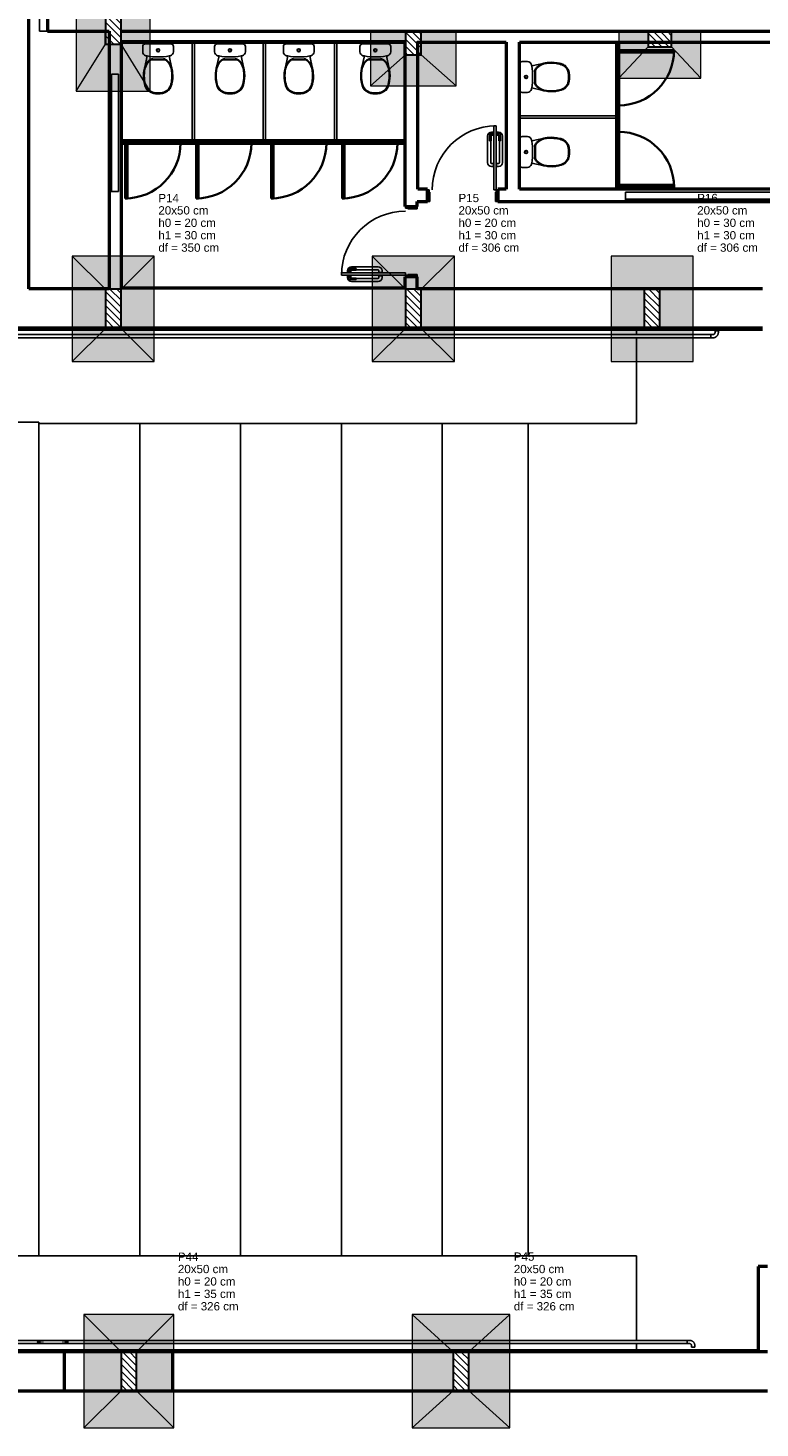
# Model space of a CAD drawing. Header units: millimetres. Extents: x 0 to 119, y 0 to 84.
# Tile 9 of 13: x 57 to 75, y 29 to 65. Entities that reach past the tile are written whole.
import ezdxf

# ---------------------------------------------------------------- set-up
doc = ezdxf.new("R2010")
doc.units = ezdxf.units.MM
doc.header["$MEASUREMENT"] = 0
doc.linetypes.add('NULL', pattern=[0])
doc.layers.add('BASE', color=9, linetype='Continuous')
for name, color, linetype, lineweight in [('LC-Hachuras das sapatas', 43, 'Continuous', 5), ('LC-Hachuras dos pilares', 9, 'Continuous', 5), ('LC-Seção das fundações', 7, 'Continuous', 5), ('LC-Seção dos pilares', 4, 'Continuous', 30), ('LC-Textos', 3, 'Continuous', 20)]:
    doc.layers.add(name, color=color, linetype=linetype, lineweight=lineweight)
doc.styles.add('Arial', font='txt')

msp = doc.modelspace()

# ---------------------------------------------------------------- hatches: boundary and pattern name
at = {"layer": 'LC-Hachuras das sapatas', "linetype": 'Continuous'}
h = msp.add_hatch(color=43, dxfattribs=at)
h.paths.add_polyline_path([(57.966, 65.461), (57.966, 63.261), (59.866, 63.261), (59.866, 65.461), (57.966, 65.461)])
h.paths.add_polyline_path([(58.716, 64.461), (59.116, 64.461), (59.116, 65.461), (58.716, 65.461), (58.716, 64.461)], flags=0)
h = msp.add_hatch(color=43, dxfattribs=at)
h.paths.add_polyline_path([(65.498, 64.795), (65.498, 63.395), (67.698, 63.395), (67.698, 64.795), (65.498, 64.795)])
h.paths.add_polyline_path([(66.398, 64.195), (66.798, 64.195), (66.798, 64.795), (66.398, 64.795), (66.398, 64.195)], flags=0)
h = msp.add_hatch(color=43, dxfattribs=at)
h.paths.add_polyline_path([(71.857, 64.795), (71.857, 63.595), (73.957, 63.595), (73.957, 64.795), (71.857, 64.795)])
h.paths.add_polyline_path([(72.607, 64.795), (72.607, 64.395), (73.207, 64.395), (73.207, 64.795), (72.607, 64.795)], flags=0)
h = msp.add_hatch(color=43, dxfattribs=at)
h.paths.add_polyline_path([(57.866, 56.343), (59.966, 56.343), (59.966, 59.043), (57.866, 59.043), (57.866, 56.343)])
h.paths.add_polyline_path([(58.716, 57.193), (59.116, 57.193), (59.116, 58.193), (58.716, 58.193), (58.716, 57.193)], flags=0)
h = msp.add_hatch(color=43, dxfattribs=at)
h.paths.add_polyline_path([(65.548, 56.343), (67.648, 56.343), (67.648, 59.043), (65.548, 59.043), (65.548, 56.343)])
h.paths.add_polyline_path([(66.398, 57.193), (66.798, 57.193), (66.798, 58.193), (66.398, 58.193), (66.398, 57.193)], flags=0)
h = msp.add_hatch(color=43, dxfattribs=at)
h.paths.add_polyline_path([(71.657, 56.343), (73.757, 56.343), (73.757, 59.043), (71.657, 59.043), (71.657, 56.343)])
h.paths.add_polyline_path([(72.507, 57.193), (72.907, 57.193), (72.907, 58.193), (72.507, 58.193), (72.507, 57.193)], flags=0)
h = msp.add_hatch(color=43, dxfattribs=at)
h.paths.add_polyline_path([(58.166, 29.052), (60.466, 29.052), (60.466, 31.952), (58.166, 31.952), (58.166, 29.052)])
h.paths.add_polyline_path([(59.116, 30.002), (59.516, 30.002), (59.516, 31.002), (59.116, 31.002), (59.116, 30.002)], flags=0)
h = msp.add_hatch(color=43, dxfattribs=at)
h.paths.add_polyline_path([(66.564, 29.052), (69.064, 29.052), (69.064, 31.952), (66.564, 31.952), (66.564, 29.052)])
h.paths.add_polyline_path([(67.614, 30.002), (68.014, 30.002), (68.014, 31.002), (67.614, 31.002), (67.614, 30.002)], flags=0)
at = {"layer": 'LC-Hachuras dos pilares', "linetype": 'Continuous'}
h = msp.add_hatch(dxfattribs=at)
h.set_pattern_fill('ANSI31', color=9, angle=90, style=0)
h.paths.add_polyline_path([(58.716, 64.461), (59.116, 64.461), (59.116, 65.461), (58.716, 65.461), (58.716, 64.461)])
h = msp.add_hatch(dxfattribs=at)
h.set_pattern_fill('ANSI31', color=9, angle=90, style=0)
h.paths.add_polyline_path([(66.398, 64.195), (66.798, 64.195), (66.798, 64.795), (66.398, 64.795), (66.398, 64.195)])
h = msp.add_hatch(dxfattribs=at)
h.set_pattern_fill('ANSI31', color=9, angle=90, style=0)
h.paths.add_polyline_path([(72.607, 64.795), (72.607, 64.395), (73.207, 64.395), (73.207, 64.795), (72.607, 64.795)])
h = msp.add_hatch(dxfattribs=at)
h.set_pattern_fill('ANSI31', color=9, angle=90, style=0)
h.paths.add_polyline_path([(58.716, 57.193), (59.116, 57.193), (59.116, 58.193), (58.716, 58.193), (58.716, 57.193)])
h = msp.add_hatch(dxfattribs=at)
h.set_pattern_fill('ANSI31', color=9, angle=90, style=0)
h.paths.add_polyline_path([(66.398, 57.193), (66.798, 57.193), (66.798, 58.193), (66.398, 58.193), (66.398, 57.193)])
h = msp.add_hatch(dxfattribs=at)
h.set_pattern_fill('ANSI31', color=9, angle=90, style=0)
h.paths.add_polyline_path([(72.507, 57.193), (72.907, 57.193), (72.907, 58.193), (72.507, 58.193), (72.507, 57.193)])
h = msp.add_hatch(dxfattribs=at)
h.set_pattern_fill('ANSI31', color=9, angle=90, style=0)
h.paths.add_polyline_path([(59.116, 30.002), (59.516, 30.002), (59.516, 31.002), (59.116, 31.002), (59.116, 30.002)])
h = msp.add_hatch(dxfattribs=at)
h.set_pattern_fill('ANSI31', color=9, angle=90, style=0)
h.paths.add_polyline_path([(67.614, 30.002), (68.014, 30.002), (68.014, 31.002), (67.614, 31.002), (67.614, 30.002)])

# ---------------------------------------------------------------- linework, layer by layer
at = {"layer": 'BASE', "lineweight": 50}
for p, q in [((56.756, 58.202), (56.756, 65.342)), ((57.233, 65.342), (57.233, 64.795)), ((57.233, 64.795), (58.813, 64.795)), ((58.813, 64.795), (58.813, 58.202)), ((59.113, 64.795), (94.273, 64.795)), ((59.133, 64.535), (66.396, 64.535)), ((59.133, 58.222), (59.133, 64.515)), ((59.133, 64.515), (66.376, 64.515)), ((66.376, 64.515), (66.376, 60.31)), ((66.696, 64.515), (68.976, 64.515)), ((66.716, 60.755), (66.716, 64.535)), ((68.976, 64.515), (68.976, 60.755)), ((69.316, 64.515), (78.613, 64.515)), ((69.316, 60.755), (69.316, 64.515)), ((71.796, 64.535), (71.796, 60.735)), ((71.856, 60.735), (71.856, 64.535)), ((66.396, 61.995), (59.113, 61.995)), ((59.113, 61.935), (66.396, 61.935)), ((66.959, 60.755), (66.716, 60.755)), ((66.959, 60.435), (66.959, 60.755)), ((68.759, 60.755), (68.759, 60.435)), ((68.976, 60.755), (68.759, 60.755)), ((76.623, 60.755), (69.316, 60.755)), ((66.376, 60.31), (66.696, 60.31)), ((66.696, 60.31), (66.696, 60.435)), ((66.696, 60.435), (66.959, 60.435)), ((68.759, 60.435), (76.623, 60.435)), ((66.696, 58.51), (66.376, 58.51)), ((66.376, 58.51), (66.376, 58.222)), ((66.696, 58.202), (66.696, 58.51)), ((58.813, 58.202), (56.756, 58.202)), ((66.376, 58.222), (59.133, 58.222)), ((75.533, 58.202), (66.696, 58.202)), ((38.257, 57.202), (75.533, 57.202)), ((75.66, 33.181), (75.42, 33.181)), ((75.42, 33.181), (75.42, 31)), ((75.66, 31), (38.257, 31)), ((57.673, 30), (57.673, 31)), ((60.433, 31), (60.433, 30)), ((36.378, 30), (75.66, 30))]:
    msp.add_line(p, q, dxfattribs=at)
at = {"layer": 'BASE'}
for p, q in [((57.033, 64.795), (57.033, 65.342)), ((57.233, 64.795), (57.033, 64.795)), ((58.713, 64.461), (58.713, 64.795)), ((59.133, 64.493), (60.936, 64.493)), ((60.936, 61.995), (60.936, 64.515)), ((60.996, 64.515), (60.996, 61.995)), ((60.996, 64.493), (62.756, 64.493)), ((62.756, 61.995), (62.756, 64.515)), ((62.816, 64.515), (62.816, 61.995)), ((62.816, 64.493), (64.576, 64.493)), ((64.576, 61.995), (64.576, 64.515)), ((64.636, 64.515), (64.636, 61.995)), ((64.636, 64.493), (66.376, 64.493)), ((66.796, 64.515), (66.796, 64.493)), ((66.796, 64.493), (68.976, 64.493)), ((69.316, 64.493), (71.796, 64.493)), ((71.856, 64.493), (72.603, 64.493)), ((72.603, 64.493), (72.603, 64.515)), ((73.213, 64.515), (73.213, 64.493)), ((73.213, 64.493), (77.953, 64.493)), ((58.813, 64.461), (58.713, 64.461)), ((59.671, 64.273), (59.671, 64.405)), ((59.723, 63.878), (59.785, 64.163)), ((59.741, 64.475), (60.391, 64.475)), ((60.349, 64.163), (60.419, 63.837)), ((60.46, 64.405), (60.46, 64.272)), ((61.511, 64.273), (61.511, 64.405)), ((61.563, 63.878), (61.625, 64.163)), ((61.581, 64.475), (62.231, 64.475)), ((62.189, 64.163), (62.259, 63.837)), ((62.3, 64.405), (62.3, 64.272)), ((63.271, 64.273), (63.271, 64.405)), ((63.323, 63.878), (63.385, 64.163)), ((63.341, 64.475), (63.991, 64.475)), ((63.949, 64.163), (64.019, 63.837)), ((64.06, 64.405), (64.06, 64.272)), ((65.231, 64.273), (65.231, 64.405)), ((65.283, 63.878), (65.345, 64.163)), ((65.301, 64.475), (65.951, 64.475)), ((65.909, 64.163), (65.979, 63.837)), ((66.02, 64.405), (66.02, 64.272)), ((59.936, 64.081), (59.892, 64.08)), ((59.902, 64.067), (60.229, 64.067)), ((59.936, 64.081), (60.195, 64.081)), ((59.965, 64.079), (59.945, 64.079)), ((59.945, 64.079), (59.945, 64.067)), ((59.965, 64.079), (59.965, 64.067)), ((60.167, 64.079), (60.187, 64.079)), ((60.167, 64.079), (60.167, 64.067)), ((60.187, 64.079), (60.187, 64.067)), ((60.195, 64.081), (60.239, 64.08)), ((61.776, 64.081), (61.732, 64.08)), ((61.742, 64.067), (62.069, 64.067)), ((61.776, 64.081), (62.035, 64.081)), ((61.805, 64.079), (61.785, 64.079)), ((61.785, 64.079), (61.785, 64.067)), ((61.805, 64.079), (61.805, 64.067)), ((62.007, 64.079), (62.027, 64.079)), ((62.007, 64.079), (62.007, 64.067)), ((62.027, 64.079), (62.027, 64.067)), ((62.035, 64.081), (62.079, 64.08)), ((63.536, 64.081), (63.492, 64.08)), ((63.502, 64.067), (63.829, 64.067)), ((63.536, 64.081), (63.795, 64.081)), ((63.565, 64.079), (63.545, 64.079)), ((63.545, 64.079), (63.545, 64.067)), ((63.565, 64.079), (63.565, 64.067)), ((63.767, 64.079), (63.787, 64.079)), ((63.767, 64.079), (63.767, 64.067)), ((63.787, 64.079), (63.787, 64.067)), ((63.795, 64.081), (63.839, 64.08)), ((65.496, 64.081), (65.452, 64.08)), ((65.462, 64.067), (65.789, 64.067)), ((65.496, 64.081), (65.755, 64.081)), ((65.525, 64.079), (65.505, 64.079)), ((65.505, 64.079), (65.505, 64.067)), ((65.525, 64.079), (65.525, 64.067)), ((65.727, 64.079), (65.747, 64.079)), ((65.727, 64.079), (65.727, 64.067)), ((65.747, 64.079), (65.747, 64.067)), ((65.755, 64.081), (65.799, 64.08)), ((69.385, 64.019), (69.518, 64.019)), ((69.627, 63.908), (69.953, 63.978)), ((69.709, 63.754), (69.71, 63.798)), ((69.723, 63.461), (69.723, 63.788)), ((58.873, 63.695), (59.053, 63.695)), ((58.873, 60.695), (58.873, 63.695)), ((59.053, 63.695), (59.053, 60.695)), ((69.709, 63.496), (69.709, 63.754)), ((69.709, 63.496), (69.71, 63.451)), ((69.711, 63.726), (69.711, 63.746)), ((69.711, 63.746), (69.723, 63.746)), ((69.711, 63.726), (69.723, 63.726)), ((69.711, 63.524), (69.711, 63.504)), ((69.711, 63.524), (69.723, 63.524)), ((69.711, 63.504), (69.723, 63.504)), ((69.517, 63.23), (69.385, 63.23)), ((69.912, 63.282), (69.627, 63.344)), ((58.853, 62.695), (58.873, 62.695)), ((58.853, 60.695), (58.853, 62.695)), ((58.853, 62.691), (58.873, 62.691)), ((58.853, 62.631), (58.853, 62.691)), ((58.873, 62.631), (58.853, 62.631)), ((58.853, 62.631), (58.873, 62.631)), ((58.853, 62.631), (58.853, 60.759)), ((58.873, 62.695), (58.873, 60.695)), ((58.873, 62.691), (58.873, 62.631)), ((58.873, 62.631), (58.873, 60.759)), ((68.659, 60.735), (68.659, 62.375)), ((68.659, 62.375), (68.719, 62.375)), ((68.719, 62.375), (68.719, 60.735)), ((69.316, 62.635), (71.796, 62.635)), ((71.796, 62.575), (69.316, 62.575)), ((68.499, 62.115), (68.499, 61.435)), ((68.549, 61.995), (68.549, 62.135)), ((68.589, 61.995), (68.549, 61.995)), ((68.579, 61.435), (68.579, 61.995)), ((68.589, 62.135), (68.589, 61.995)), ((68.649, 62.215), (68.599, 62.215)), ((68.599, 62.135), (68.649, 62.135)), ((68.609, 62.195), (68.649, 62.195)), ((68.649, 62.155), (68.609, 62.155)), ((68.659, 62.225), (68.649, 62.225)), ((68.649, 62.225), (68.649, 62.125)), ((68.649, 62.125), (68.659, 62.125)), ((68.719, 62.225), (68.729, 62.225)), ((68.729, 62.125), (68.719, 62.125)), ((68.729, 62.225), (68.729, 62.125)), ((68.729, 62.215), (68.779, 62.215)), ((68.769, 62.195), (68.729, 62.195)), ((68.729, 62.155), (68.769, 62.155)), ((68.779, 62.135), (68.729, 62.135)), ((68.789, 62.135), (68.789, 61.995)), ((68.789, 61.995), (68.829, 61.995)), ((68.799, 61.435), (68.799, 61.995)), ((68.829, 61.995), (68.829, 62.135)), ((68.879, 62.115), (68.879, 61.435)), ((69.385, 62.099), (69.518, 62.099)), ((69.627, 61.988), (69.953, 62.058)), ((69.709, 61.834), (69.71, 61.878)), ((69.709, 61.576), (69.709, 61.834)), ((69.711, 61.806), (69.711, 61.826)), ((69.711, 61.826), (69.723, 61.826)), ((69.711, 61.806), (69.723, 61.806)), ((69.723, 61.541), (69.723, 61.868)), ((68.649, 61.415), (68.599, 61.415)), ((68.599, 61.335), (68.649, 61.335)), ((68.659, 61.425), (68.649, 61.425)), ((68.649, 61.425), (68.649, 61.325)), ((68.649, 61.325), (68.659, 61.325)), ((68.719, 61.425), (68.729, 61.425)), ((68.729, 61.325), (68.719, 61.325)), ((68.729, 61.425), (68.729, 61.325)), ((68.729, 61.415), (68.779, 61.415)), ((68.779, 61.335), (68.729, 61.335)), ((69.517, 61.31), (69.385, 61.31)), ((69.912, 61.362), (69.627, 61.424)), ((69.709, 61.576), (69.71, 61.531)), ((69.711, 61.604), (69.711, 61.584)), ((69.711, 61.604), (69.723, 61.604)), ((69.711, 61.584), (69.723, 61.584)), ((58.873, 60.759), (58.853, 60.759)), ((58.873, 60.695), (58.853, 60.695)), ((59.053, 60.695), (58.873, 60.695)), ((66.999, 60.735), (66.959, 60.735)), ((66.999, 60.675), (66.999, 60.735)), ((67.019, 60.675), (66.999, 60.675)), ((67.019, 60.435), (67.019, 60.675)), ((68.719, 60.735), (68.659, 60.735)), ((68.699, 60.675), (68.699, 60.435)), ((68.719, 60.675), (68.699, 60.675)), ((68.759, 60.735), (68.719, 60.735)), ((68.719, 60.735), (68.719, 60.675)), ((72.026, 60.675), (76.026, 60.675)), ((72.026, 60.495), (72.026, 60.675)), ((66.396, 60.27), (66.396, 60.31)), ((66.456, 60.27), (66.396, 60.27)), ((66.456, 60.25), (66.456, 60.27)), ((66.696, 60.25), (66.456, 60.25)), ((66.696, 60.31), (66.696, 60.25)), ((66.959, 60.435), (67.019, 60.435)), ((68.699, 60.435), (68.759, 60.435)), ((72.026, 60.495), (76.026, 60.495)), ((72.026, 60.475), (72.026, 60.495)), ((76.026, 60.495), (72.026, 60.495)), ((76.026, 60.475), (72.026, 60.475)), ((72.03, 60.475), (72.03, 60.495)), ((72.03, 60.495), (76.022, 60.495)), ((72.03, 60.475), (76.022, 60.475)), ((65.016, 58.77), (65.696, 58.77)), ((66.396, 58.61), (64.756, 58.61)), ((64.756, 58.61), (64.756, 58.55)), ((64.756, 58.55), (66.396, 58.55)), ((64.906, 58.61), (64.906, 58.62)), ((64.906, 58.62), (65.006, 58.62)), ((64.906, 58.55), (64.906, 58.54)), ((64.906, 58.54), (65.006, 58.54)), ((64.916, 58.62), (64.916, 58.67)), ((64.916, 58.54), (64.916, 58.49)), ((64.936, 58.66), (64.936, 58.62)), ((64.936, 58.5), (64.936, 58.54)), ((64.976, 58.62), (64.976, 58.66)), ((64.976, 58.54), (64.976, 58.5)), ((65.136, 58.72), (64.996, 58.72)), ((64.996, 58.68), (65.136, 58.68)), ((64.996, 58.67), (64.996, 58.62)), ((64.996, 58.49), (64.996, 58.54)), ((64.996, 58.48), (65.136, 58.48)), ((65.136, 58.44), (64.996, 58.44)), ((65.006, 58.62), (65.006, 58.61)), ((65.006, 58.54), (65.006, 58.55)), ((65.136, 58.68), (65.136, 58.72)), ((65.696, 58.69), (65.136, 58.69)), ((65.136, 58.48), (65.136, 58.44)), ((65.696, 58.47), (65.136, 58.47)), ((65.706, 58.61), (65.706, 58.62)), ((65.706, 58.62), (65.806, 58.62)), ((65.706, 58.55), (65.706, 58.54)), ((65.706, 58.54), (65.806, 58.54)), ((65.716, 58.62), (65.716, 58.67)), ((65.716, 58.54), (65.716, 58.49)), ((65.796, 58.67), (65.796, 58.62)), ((65.796, 58.49), (65.796, 58.54)), ((65.806, 58.62), (65.806, 58.61)), ((65.806, 58.54), (65.806, 58.55)), ((66.396, 58.55), (66.396, 58.61)), ((66.396, 58.55), (66.456, 58.55)), ((66.396, 58.51), (66.396, 58.55)), ((66.456, 58.55), (66.456, 58.57)), ((66.456, 58.57), (66.696, 58.57)), ((66.696, 58.57), (66.696, 58.51)), ((65.016, 58.39), (65.696, 58.39)), ((74.21, 57.034), (51.774, 57.034)), ((75.533, 57.203), (56.011, 57.203)), ((56.011, 57.15), (75.533, 57.15)), ((72.312, 57.15), (72.312, 57.034)), ((74.21, 57.034), (74.21, 57.032)), ((74.265, 57.034), (74.21, 57.034)), ((74.21, 57.032), (74.21, 57.028)), ((74.21, 57.028), (74.21, 57.022)), ((74.21, 57.022), (74.21, 57.013)), ((74.21, 57.013), (74.21, 57.003)), ((74.21, 57.003), (74.21, 56.992)), ((74.21, 56.992), (74.21, 56.981)), ((74.21, 56.981), (74.21, 56.971)), ((74.21, 56.971), (74.21, 56.962)), ((74.32, 57.126), (74.32, 57.089)), ((74.404, 57.126), (74.32, 57.126)), ((74.404, 57.089), (74.404, 57.126)), ((51.774, 56.95), (74.21, 56.95)), ((72.312, 56.95), (72.312, 54.755)), ((74.21, 56.962), (74.21, 56.956)), ((74.21, 56.955), (74.21, 56.951)), ((74.21, 56.951), (74.21, 56.95)), ((74.21, 56.95), (74.265, 56.95)), ((57.016, 54.795), (55.525, 54.795)), ((57.016, 33.455), (57.016, 54.795)), ((61.121, 54.755), (57.016, 54.755)), ((59.596, 33.455), (59.596, 54.755)), ((62.176, 54.757), (61.121, 54.757)), ((62.176, 33.455), (62.176, 54.757)), ((72.312, 54.755), (62.176, 54.755)), ((64.756, 33.455), (64.756, 54.755)), ((67.336, 33.455), (67.336, 54.755)), ((69.536, 33.455), (69.536, 54.755)), ((41.537, 33.455), (66.716, 33.455)), ((59.596, 33.458), (62.176, 33.458)), ((66.716, 33.455), (72.312, 33.455)), ((72.312, 33.455), (72.312, 31.295)), ((57.37, 31.295), (53.266, 31.295)), ((53.266, 31.211), (57.37, 31.211)), ((56.979, 31.258), (56.976, 31.253)), ((56.976, 31.253), (56.979, 31.247)), ((56.989, 31.264), (56.979, 31.258)), ((56.979, 31.247), (56.989, 31.242)), ((57.006, 31.269), (56.989, 31.264)), ((56.989, 31.242), (57.006, 31.237)), ((57.029, 31.274), (57.006, 31.269)), ((57.006, 31.237), (57.029, 31.232)), ((57.057, 31.278), (57.029, 31.274)), ((57.029, 31.232), (57.057, 31.227)), ((57.091, 31.282), (57.057, 31.278)), ((57.057, 31.227), (57.091, 31.223)), ((57.13, 31.286), (57.091, 31.282)), ((57.091, 31.223), (57.13, 31.219)), ((57.173, 31.289), (57.13, 31.286)), ((57.13, 31.219), (57.173, 31.216)), ((57.219, 31.291), (57.173, 31.289)), ((57.173, 31.216), (57.219, 31.214)), ((57.268, 31.293), (57.219, 31.291)), ((57.219, 31.214), (57.268, 31.212)), ((57.318, 31.294), (57.268, 31.293)), ((57.268, 31.212), (57.318, 31.211)), ((57.37, 31.295), (57.318, 31.294)), ((57.318, 31.211), (57.37, 31.211)), ((73.61, 31.295), (57.37, 31.295)), ((57.421, 31.294), (57.37, 31.295)), ((57.37, 31.211), (73.61, 31.211)), ((57.37, 31.211), (57.421, 31.211)), ((57.472, 31.293), (57.421, 31.294)), ((57.421, 31.211), (57.472, 31.212)), ((57.521, 31.291), (57.472, 31.293)), ((57.472, 31.212), (57.521, 31.214)), ((57.567, 31.289), (57.521, 31.291)), ((57.521, 31.214), (57.567, 31.216)), ((57.61, 31.286), (57.567, 31.289)), ((57.567, 31.216), (57.61, 31.219)), ((57.648, 31.282), (57.61, 31.286)), ((57.61, 31.219), (57.648, 31.223)), ((57.682, 31.278), (57.648, 31.282)), ((57.648, 31.223), (57.682, 31.227)), ((57.711, 31.274), (57.682, 31.278)), ((57.682, 31.227), (57.711, 31.232)), ((57.734, 31.269), (57.711, 31.274)), ((57.711, 31.232), (57.734, 31.237)), ((57.75, 31.264), (57.734, 31.269)), ((57.734, 31.237), (57.75, 31.242)), ((57.76, 31.258), (57.75, 31.264)), ((57.75, 31.242), (57.76, 31.247)), ((57.764, 31.253), (57.76, 31.258)), ((57.76, 31.247), (57.764, 31.253)), ((72.312, 31.211), (72.312, 31.054)), ((73.61, 31.295), (73.665, 31.295)), ((73.61, 31.293), (73.61, 31.295)), ((73.61, 31.289), (73.61, 31.293)), ((73.61, 31.282), (73.61, 31.289)), ((73.61, 31.274), (73.61, 31.282)), ((73.61, 31.264), (73.61, 31.274)), ((73.61, 31.253), (73.61, 31.264)), ((73.61, 31.242), (73.61, 31.253)), ((73.61, 31.232), (73.61, 31.242)), ((73.61, 31.223), (73.61, 31.232)), ((73.61, 31.216), (73.61, 31.223)), ((73.61, 31.212), (73.61, 31.216)), ((73.61, 31.212), (73.61, 31.211)), ((73.665, 31.211), (73.61, 31.211)), ((75.436, 31.054), (56.011, 31.054)), ((56.011, 31.002), (75.436, 31.002)), ((73.72, 31.119), (73.72, 31.156)), ((73.804, 31.119), (73.72, 31.119)), ((73.804, 31.156), (73.804, 31.119)), ((75.436, 31.002), (75.436, 31.054))]:
    msp.add_line(p, q, dxfattribs=at)
at = {"layer": 'BASE', "lineweight": 35}
for p, q in [((73.272, 64.315), (71.856, 64.315)), ((71.856, 64.315), (71.856, 64.255)), ((71.856, 64.255), (73.272, 64.255)), ((73.272, 64.255), (73.272, 64.315)), ((59.223, 60.519), (59.223, 61.935)), ((59.223, 61.935), (59.283, 61.935)), ((59.283, 61.935), (59.283, 60.519)), ((61.037, 60.519), (61.037, 61.935)), ((61.037, 61.935), (61.097, 61.935)), ((61.097, 61.935), (61.097, 60.519)), ((62.957, 60.519), (62.957, 61.935)), ((62.957, 61.935), (63.017, 61.935)), ((63.017, 61.935), (63.017, 60.519)), ((64.773, 60.519), (64.773, 61.935)), ((64.773, 61.935), (64.833, 61.935)), ((64.833, 61.935), (64.833, 60.519)), ((71.856, 60.865), (73.272, 60.865)), ((71.856, 60.805), (71.856, 60.865)), ((73.272, 60.805), (71.856, 60.805)), ((73.272, 60.865), (73.272, 60.805)), ((59.283, 60.519), (59.223, 60.519)), ((61.097, 60.519), (61.037, 60.519)), ((63.017, 60.519), (62.957, 60.519)), ((64.833, 60.519), (64.773, 60.519))]:
    msp.add_line(p, q, dxfattribs=at)
at = {"layer": 'BASE'}
for points in [[(74.265, 56.95), (74.27, 56.95), (74.276, 56.95), (74.282, 56.951), (74.287, 56.952), (74.293, 56.953), (74.298, 56.954), (74.303, 56.955), (74.309, 56.957), (74.314, 56.959), (74.319, 56.961), (74.324, 56.963), (74.329, 56.966), (74.334, 56.968), (74.339, 56.971), (74.343, 56.974), (74.348, 56.977), (74.352, 56.981), (74.357, 56.984), (74.361, 56.988), (74.365, 56.992), (74.368, 56.996), (74.372, 57), (74.376, 57.005), (74.379, 57.009), (74.382, 57.014), (74.385, 57.018), (74.388, 57.023), (74.39, 57.028), (74.392, 57.033), (74.394, 57.038), (74.396, 57.044), (74.398, 57.049), (74.4, 57.054), (74.401, 57.06), (74.402, 57.065), (74.403, 57.071), (74.403, 57.076), (74.404, 57.082), (74.404, 57.087), (74.404, 57.089)], [(74.32, 57.089), (74.32, 57.087), (74.32, 57.084), (74.32, 57.082), (74.319, 57.08), (74.319, 57.078), (74.318, 57.076), (74.318, 57.074), (74.317, 57.072), (74.316, 57.069), (74.316, 57.067), (74.315, 57.065), (74.314, 57.063), (74.313, 57.062), (74.312, 57.06), (74.31, 57.058), (74.309, 57.056), (74.308, 57.054), (74.306, 57.053), (74.305, 57.051), (74.303, 57.049), (74.302, 57.048), (74.3, 57.046), (74.298, 57.045), (74.296, 57.044), (74.295, 57.043), (74.293, 57.041), (74.291, 57.04), (74.289, 57.039), (74.287, 57.038), (74.285, 57.038), (74.283, 57.037), (74.281, 57.036), (74.279, 57.036), (74.276, 57.035), (74.274, 57.035), (74.272, 57.034), (74.27, 57.034), (74.268, 57.034), (74.266, 57.034), (74.265, 57.034)], [(74.265, 56.95), (74.27, 56.95), (74.276, 56.95), (74.282, 56.951), (74.287, 56.952), (74.293, 56.953), (74.298, 56.954), (74.303, 56.955), (74.309, 56.957), (74.314, 56.959), (74.319, 56.961), (74.324, 56.963), (74.329, 56.966), (74.334, 56.968), (74.339, 56.971), (74.343, 56.974), (74.348, 56.977), (74.352, 56.981), (74.357, 56.984), (74.361, 56.988), (74.365, 56.992), (74.368, 56.996), (74.372, 57), (74.376, 57.005), (74.379, 57.009), (74.382, 57.014), (74.385, 57.018), (74.388, 57.023), (74.39, 57.028), (74.392, 57.033), (74.394, 57.038), (74.396, 57.044), (74.398, 57.049), (74.4, 57.054), (74.401, 57.06), (74.402, 57.065), (74.403, 57.071), (74.403, 57.076), (74.404, 57.082), (74.404, 57.087), (74.404, 57.089)], [(74.296, 57.044), (74.295, 57.043), (74.293, 57.041)], [(73.665, 31.295), (73.67, 31.295), (73.676, 31.294), (73.682, 31.294), (73.687, 31.293), (73.693, 31.292), (73.698, 31.291), (73.703, 31.289), (73.709, 31.288), (73.714, 31.286), (73.719, 31.284), (73.724, 31.282), (73.729, 31.279), (73.734, 31.276), (73.739, 31.274), (73.743, 31.271), (73.748, 31.267), (73.752, 31.264), (73.757, 31.26), (73.761, 31.257), (73.765, 31.253), (73.768, 31.249), (73.772, 31.244), (73.776, 31.24), (73.779, 31.236), (73.782, 31.231), (73.785, 31.226), (73.788, 31.221), (73.79, 31.216), (73.792, 31.211), (73.794, 31.206), (73.796, 31.201), (73.798, 31.196), (73.8, 31.19), (73.801, 31.185), (73.802, 31.179), (73.803, 31.174), (73.803, 31.168), (73.804, 31.163), (73.804, 31.157), (73.804, 31.156)], [(73.665, 31.295), (73.67, 31.295), (73.676, 31.294), (73.682, 31.294), (73.687, 31.293), (73.693, 31.292), (73.698, 31.291), (73.703, 31.289), (73.709, 31.288), (73.714, 31.286), (73.719, 31.284), (73.724, 31.282), (73.729, 31.279), (73.734, 31.276), (73.739, 31.274), (73.743, 31.271), (73.748, 31.267), (73.752, 31.264), (73.757, 31.26), (73.761, 31.257), (73.765, 31.253), (73.768, 31.249), (73.772, 31.244), (73.776, 31.24), (73.779, 31.236), (73.782, 31.231), (73.785, 31.226), (73.788, 31.221), (73.79, 31.216), (73.792, 31.211), (73.794, 31.206), (73.796, 31.201), (73.798, 31.196), (73.8, 31.19), (73.801, 31.185), (73.802, 31.179), (73.803, 31.174), (73.803, 31.168), (73.804, 31.163), (73.804, 31.157), (73.804, 31.156)], [(73.72, 31.156), (73.72, 31.158), (73.72, 31.16), (73.72, 31.162), (73.719, 31.165), (73.719, 31.167), (73.718, 31.169), (73.718, 31.171), (73.717, 31.173), (73.716, 31.175), (73.716, 31.177), (73.715, 31.179), (73.714, 31.181), (73.713, 31.183), (73.712, 31.185), (73.71, 31.187), (73.709, 31.189), (73.708, 31.19), (73.706, 31.192), (73.705, 31.194), (73.703, 31.195), (73.702, 31.197), (73.7, 31.198), (73.698, 31.2), (73.696, 31.201), (73.695, 31.202), (73.693, 31.203), (73.691, 31.204), (73.689, 31.205), (73.687, 31.206), (73.685, 31.207), (73.683, 31.208), (73.681, 31.208), (73.679, 31.209), (73.676, 31.21), (73.674, 31.21), (73.672, 31.21), (73.67, 31.211), (73.668, 31.211), (73.666, 31.211), (73.665, 31.211)], [(73.696, 31.201), (73.695, 31.202), (73.693, 31.203)]]:
    msp.add_lwpolyline(points, dxfattribs=at)
for centre, radius in [((60.065, 64.308), 0.04), ((60.065, 64.308), 0.036), ((60.065, 64.308), 0.034), ((61.905, 64.308), 0.04), ((61.905, 64.308), 0.036), ((61.905, 64.308), 0.034), ((63.665, 64.308), 0.04), ((63.665, 64.308), 0.036), ((63.665, 64.308), 0.034), ((65.625, 64.308), 0.04), ((65.625, 64.308), 0.036), ((65.625, 64.308), 0.034), ((69.482, 63.625), 0.04), ((69.482, 63.625), 0.036), ((69.482, 63.625), 0.034), ((69.482, 61.705), 0.04), ((69.482, 61.705), 0.036), ((69.482, 61.705), 0.034)]:
    msp.add_circle(centre, radius, dxfattribs=at)
for centre, radius, start, end in [((59.741, 64.405), 0.0695, 90, 179.9862), ((59.779, 64.273), 0.107, 179.9862, 253.9106), ((60.063, 65.805), 1.666, 259.1268, 260.3797), ((60.067, 65.835), 1.696, 260.3584, 279.5344), ((60.07, 65.805), 1.666, 279.6228, 280.6375), ((60.353, 64.272), 0.107, 283.4092, 0.0138), ((60.391, 64.405), 0.0695, 0.0138, 90), ((61.581, 64.405), 0.0695, 90, 179.9862), ((61.619, 64.273), 0.107, 179.9862, 253.9106), ((61.903, 65.805), 1.666, 259.1268, 260.3797), ((61.907, 65.835), 1.696, 260.3584, 279.5344), ((61.91, 65.805), 1.666, 279.6228, 280.6375), ((62.193, 64.272), 0.107, 283.4092, 0.0138), ((62.231, 64.405), 0.0695, 0.0138, 90), ((63.341, 64.405), 0.0695, 90, 179.9862), ((63.379, 64.273), 0.107, 179.9862, 253.9106), ((63.663, 65.805), 1.666, 259.1268, 260.3797), ((63.667, 65.835), 1.696, 260.3584, 279.5344), ((63.67, 65.805), 1.666, 279.6228, 280.6375), ((63.953, 64.272), 0.107, 283.4092, 0.0138), ((63.991, 64.405), 0.0695, 0.0138, 90), ((65.301, 64.405), 0.0695, 90, 179.9862), ((65.339, 64.273), 0.107, 179.9862, 253.9106), ((65.623, 65.805), 1.666, 259.1268, 260.3797), ((65.627, 65.835), 1.696, 260.3584, 279.5344), ((65.63, 65.805), 1.666, 279.6228, 280.6375), ((65.913, 64.272), 0.107, 283.4092, 0.0138), ((65.951, 64.405), 0.0695, 0.0138, 90), ((60.863, 63.658), 1.169, 173.8664, 186.3426), ((60.122, 63.738), 0.424, 134.8438, 173.835), ((60.861, 63.662), 1.148, 174.0902, 186.3429), ((60.121, 63.742), 0.404, 134.8437, 174.4892), ((59.946, 63.915), 0.174, 108.1126, 134.8437), ((59.945, 63.919), 0.154, 106.1627, 134.8437), ((59.915, 64.069), 0.025, 28.7034, 153.3974), ((60.217, 64.069), 0.025, 26.6026, 151.2966), ((60.186, 63.919), 0.154, 45.1563, 73.8373), ((60.185, 63.915), 0.174, 45.1563, 71.8874), ((60.01, 63.742), 0.404, 5.5108, 45.1563), ((60.009, 63.738), 0.424, 6.165, 45.1562), ((59.27, 63.662), 1.148, 353.6571, 5.9098), ((59.168, 63.567), 1.28, 9.9019, 12.2113), ((59.268, 63.658), 1.169, 353.6574, 6.1336), ((59.168, 63.567), 1.28, 7.4405, 9.648), ((62.703, 63.658), 1.169, 173.8664, 186.3426), ((61.962, 63.738), 0.424, 134.8438, 173.835), ((62.701, 63.662), 1.148, 174.0902, 186.3429), ((61.961, 63.742), 0.404, 134.8437, 174.4892), ((61.786, 63.915), 0.174, 108.1126, 134.8437), ((61.785, 63.919), 0.154, 106.1627, 134.8437), ((61.755, 64.069), 0.025, 28.7034, 153.3974), ((62.057, 64.069), 0.025, 26.6026, 151.2966), ((62.026, 63.919), 0.154, 45.1563, 73.8373), ((62.025, 63.915), 0.174, 45.1563, 71.8874), ((61.85, 63.742), 0.404, 5.5108, 45.1563), ((61.849, 63.738), 0.424, 6.165, 45.1562), ((61.11, 63.662), 1.148, 353.6571, 5.9098), ((61.008, 63.567), 1.28, 9.9019, 12.2113), ((61.108, 63.658), 1.169, 353.6574, 6.1336), ((61.008, 63.567), 1.28, 7.4405, 9.648), ((64.463, 63.658), 1.169, 173.8664, 186.3426), ((63.722, 63.738), 0.424, 134.8438, 173.835), ((64.461, 63.662), 1.148, 174.0902, 186.3429), ((63.721, 63.742), 0.404, 134.8437, 174.4892), ((63.546, 63.915), 0.174, 108.1126, 134.8437), ((63.545, 63.919), 0.154, 106.1627, 134.8437), ((63.515, 64.069), 0.025, 28.7034, 153.3974), ((63.817, 64.069), 0.025, 26.6026, 151.2966), ((63.786, 63.919), 0.154, 45.1563, 73.8373), ((63.785, 63.915), 0.174, 45.1563, 71.8874), ((63.61, 63.742), 0.404, 5.5108, 45.1563), ((63.609, 63.738), 0.424, 6.165, 45.1562), ((62.87, 63.662), 1.148, 353.6571, 5.9098), ((62.768, 63.567), 1.28, 9.9019, 12.2113), ((62.868, 63.658), 1.169, 353.6574, 6.1336), ((62.768, 63.567), 1.28, 7.4405, 9.648), ((66.423, 63.658), 1.169, 173.8664, 186.3426), ((65.682, 63.738), 0.424, 134.8438, 173.835), ((66.421, 63.662), 1.148, 174.0902, 186.3429), ((65.681, 63.742), 0.404, 134.8437, 174.4892), ((65.506, 63.915), 0.174, 108.1126, 134.8437), ((65.505, 63.919), 0.154, 106.1627, 134.8437), ((65.475, 64.069), 0.025, 28.7034, 153.3974), ((65.777, 64.069), 0.025, 26.6026, 151.2966), ((65.746, 63.919), 0.154, 45.1563, 73.8373), ((65.745, 63.915), 0.174, 45.1563, 71.8874), ((65.57, 63.742), 0.404, 5.5108, 45.1563), ((65.569, 63.738), 0.424, 6.165, 45.1562), ((64.83, 63.662), 1.148, 353.6571, 5.9098), ((64.728, 63.567), 1.28, 9.9019, 12.2113), ((64.828, 63.658), 1.169, 353.6574, 6.1336), ((64.728, 63.567), 1.28, 7.4405, 9.648), ((69.385, 63.95), 0.0695, 90.0138, 180), ((69.518, 63.912), 0.107, 13.4092, 90.0138), ((67.985, 63.629), 1.666, 9.6228, 10.6375), ((67.955, 63.626), 1.696, 350.3584, 9.5344), ((69.721, 63.776), 0.025, 116.6026, 241.2966), ((69.875, 63.744), 0.174, 135.1563, 161.8874), ((69.871, 63.745), 0.154, 135.1563, 163.8373), ((70.053, 63.568), 0.424, 96.165, 135.1562), ((70.049, 63.569), 0.404, 95.5108, 135.1563), ((70.223, 62.728), 1.28, 99.9019, 102.2113), ((70.132, 62.827), 1.169, 83.6574, 96.1336), ((70.223, 62.728), 1.28, 97.4405, 99.648), ((70.128, 62.829), 1.148, 83.6571, 95.9098), ((70.143, 63.222), 0.779, 75.1465, 96.2561), ((70.196, 63.438), 0.535, 69.7735, 83.6571), ((70.2, 63.437), 0.554, 66.4024, 83.6574), ((70.143, 63.222), 0.779, 67.7439, 74.6897), ((70.304, 63.69), 0.262, 9.8146, 72.9757), ((70.31, 63.689), 0.28, 9.8667, 66.4024), ((70.35, 63.762), 0.201, 35.045, 64.0941), ((60.47, 63.648), 0.779, 173.7439, 187.6247), ((60.965, 63.567), 1.28, 171.3632, 172.5595), ((60.253, 63.59), 0.554, 186.3426, 203.5976), ((60.47, 63.648), 0.779, 190.8043, 193.5091), ((60.252, 63.594), 0.535, 186.3429, 200.2265), ((59.879, 63.594), 0.535, 339.7735, 353.6571), ((59.663, 63.648), 0.779, 337.7439, 344.6897), ((59.878, 63.59), 0.554, 336.4024, 353.6574), ((59.663, 63.648), 0.779, 345.1465, 6.2561), ((62.31, 63.648), 0.779, 173.7439, 187.6247), ((62.805, 63.567), 1.28, 171.3632, 172.5595), ((62.093, 63.59), 0.554, 186.3426, 203.5976), ((62.31, 63.648), 0.779, 190.8043, 193.5091), ((62.092, 63.594), 0.535, 186.3429, 200.2265), ((61.719, 63.594), 0.535, 339.7735, 353.6571), ((61.503, 63.648), 0.779, 337.7439, 344.6897), ((61.718, 63.59), 0.554, 336.4024, 353.6574), ((61.503, 63.648), 0.779, 345.1465, 6.2561), ((64.07, 63.648), 0.779, 173.7439, 187.6247), ((64.565, 63.567), 1.28, 171.3632, 172.5595), ((63.853, 63.59), 0.554, 186.3426, 203.5976), ((64.07, 63.648), 0.779, 190.8043, 193.5091), ((63.852, 63.594), 0.535, 186.3429, 200.2265), ((63.479, 63.594), 0.535, 339.7735, 353.6571), ((63.263, 63.648), 0.779, 337.7439, 344.6897), ((63.478, 63.59), 0.554, 336.4024, 353.6574), ((63.263, 63.648), 0.779, 345.1465, 6.2561), ((66.03, 63.648), 0.779, 173.7439, 187.6247), ((66.525, 63.567), 1.28, 171.3632, 172.5595), ((65.813, 63.59), 0.554, 186.3426, 203.5976), ((66.03, 63.648), 0.779, 190.8043, 193.5091), ((65.812, 63.594), 0.535, 186.3429, 200.2265), ((65.439, 63.594), 0.535, 339.7735, 353.6571), ((65.223, 63.648), 0.779, 337.7439, 344.6897), ((65.438, 63.59), 0.554, 336.4024, 353.6574), ((65.223, 63.648), 0.779, 345.1465, 6.2561), ((69.721, 63.474), 0.025, 118.7034, 243.3974), ((69.875, 63.505), 0.174, 198.1126, 224.8437), ((69.871, 63.504), 0.154, 196.1627, 224.8437), ((70.304, 63.559), 0.262, 287.0243, 350.1854), ((70.31, 63.56), 0.28, 293.5976, 350.1333), ((69.892, 63.619), 0.68, 0.5056, 9.8146), ((69.892, 63.631), 0.68, 350.1854, 359.4944), ((69.896, 63.618), 0.7, 0.5732, 9.8354), ((69.896, 63.632), 0.7, 350.1646, 359.4268), ((60.47, 63.648), 0.779, 200.267, 202.2561), ((60.001, 63.48), 0.28, 203.5976, 260.1333), ((59.93, 63.44), 0.201, 205.9059, 231.1018), ((60, 63.486), 0.262, 197.0243, 260.1854), ((60.073, 63.894), 0.7, 260.1646, 269.4268), ((60.072, 63.898), 0.68, 260.1854, 269.4944), ((60.06, 63.898), 0.68, 270.5056, 279.8146), ((60.059, 63.894), 0.7, 270.5732, 279.8354), ((60.131, 63.486), 0.262, 279.8146, 342.9757), ((60.13, 63.48), 0.28, 279.8667, 336.4024), ((60.203, 63.44), 0.201, 305.045, 334.0941), ((62.31, 63.648), 0.779, 200.267, 202.2561), ((61.841, 63.48), 0.28, 203.5976, 260.1333), ((61.77, 63.44), 0.201, 205.9059, 231.1018), ((61.84, 63.486), 0.262, 197.0243, 260.1854), ((61.913, 63.894), 0.7, 260.1646, 269.4268), ((61.912, 63.898), 0.68, 260.1854, 269.4944), ((61.9, 63.898), 0.68, 270.5056, 279.8146), ((61.899, 63.894), 0.7, 270.5732, 279.8354), ((61.971, 63.486), 0.262, 279.8146, 342.9757), ((61.97, 63.48), 0.28, 279.8667, 336.4024), ((62.043, 63.44), 0.201, 305.045, 334.0941), ((64.07, 63.648), 0.779, 200.267, 202.2561), ((63.601, 63.48), 0.28, 203.5976, 260.1333), ((63.53, 63.44), 0.201, 205.9059, 231.1018), ((63.6, 63.486), 0.262, 197.0243, 260.1854), ((63.673, 63.894), 0.7, 260.1646, 269.4268), ((63.672, 63.898), 0.68, 260.1854, 269.4944), ((63.66, 63.898), 0.68, 270.5056, 279.8146), ((63.659, 63.894), 0.7, 270.5732, 279.8354), ((63.731, 63.486), 0.262, 279.8146, 342.9757), ((63.73, 63.48), 0.28, 279.8667, 336.4024), ((63.803, 63.44), 0.201, 305.045, 334.0941), ((66.03, 63.648), 0.779, 200.267, 202.2561), ((65.561, 63.48), 0.28, 203.5976, 260.1333), ((65.49, 63.44), 0.201, 205.9059, 231.1018), ((65.56, 63.486), 0.262, 197.0243, 260.1854), ((65.633, 63.894), 0.7, 260.1646, 269.4268), ((65.632, 63.898), 0.68, 260.1854, 269.4944), ((65.62, 63.898), 0.68, 270.5056, 279.8146), ((65.619, 63.894), 0.7, 270.5732, 279.8354), ((65.691, 63.486), 0.262, 279.8146, 342.9757), ((65.69, 63.48), 0.28, 279.8667, 336.4024), ((65.763, 63.44), 0.201, 305.045, 334.0941), ((69.385, 63.3), 0.0695, 180, 269.9862), ((69.517, 63.338), 0.107, 269.9862, 343.9106), ((67.985, 63.622), 1.666, 349.1268, 350.3797), ((70.053, 63.682), 0.424, 224.8438, 263.835), ((70.049, 63.681), 0.404, 224.8437, 264.4892), ((70.132, 64.422), 1.169, 263.8664, 276.3426), ((70.128, 64.421), 1.148, 264.0902, 276.3429), ((70.223, 64.524), 1.28, 261.3632, 262.5595), ((70.143, 64.029), 0.779, 263.7439, 277.6247), ((70.196, 63.811), 0.535, 276.3429, 290.2265), ((70.2, 63.812), 0.554, 276.3426, 293.5976), ((70.143, 64.029), 0.779, 280.8043, 283.5091), ((70.143, 64.029), 0.779, 290.267, 292.2561), ((70.35, 63.489), 0.201, 295.9059, 321.1018), ((68.719, 60.735), 1.64, 90, 180), ((68.599, 62.115), 0.1, 90, 180), ((68.609, 62.135), 0.06, 90, 180), ((68.609, 62.135), 0.02, 90, 180), ((68.599, 62.115), 0.02, 90, 120), ((68.769, 62.135), 0.06, 0, 90), ((68.769, 62.135), 0.02, 0, 90), ((68.779, 62.115), 0.1, 0, 90), ((68.779, 62.115), 0.02, 60, 90), ((69.385, 62.03), 0.0695, 90.0138, 180), ((69.518, 61.992), 0.107, 13.4092, 90.0138), ((67.985, 61.709), 1.666, 9.6228, 10.6375), ((67.955, 61.706), 1.696, 350.3584, 9.5344), ((70.053, 61.648), 0.424, 96.165, 135.1562), ((70.049, 61.649), 0.404, 95.5108, 135.1563), ((70.223, 60.808), 1.28, 99.9019, 102.2113), ((70.132, 60.907), 1.169, 83.6574, 96.1336), ((70.223, 60.808), 1.28, 97.4405, 99.648), ((70.128, 60.909), 1.148, 83.6571, 95.9098), ((70.143, 61.302), 0.779, 75.1465, 96.2561), ((70.196, 61.518), 0.535, 69.7735, 83.6571), ((70.2, 61.517), 0.554, 66.4024, 83.6574), ((70.143, 61.302), 0.779, 67.7439, 74.6897), ((70.304, 61.77), 0.262, 9.8146, 72.9757), ((70.31, 61.769), 0.28, 9.8667, 66.4024), ((70.35, 61.842), 0.201, 35.045, 64.0941), ((69.721, 61.856), 0.025, 116.6026, 241.2966), ((69.875, 61.824), 0.174, 135.1563, 161.8874), ((69.871, 61.825), 0.154, 135.1563, 163.8373), ((69.892, 61.699), 0.68, 0.5056, 9.8146), ((69.892, 61.711), 0.68, 350.1854, 359.4944), ((69.896, 61.698), 0.7, 0.5732, 9.8354), ((69.896, 61.712), 0.7, 350.1646, 359.4268), ((68.599, 61.435), 0.1, 180, 270), ((68.599, 61.435), 0.02, 180, 270), ((68.779, 61.435), 0.1, 270, 0), ((68.779, 61.435), 0.02, 270, 0), ((69.385, 61.38), 0.0695, 180, 269.9862), ((69.517, 61.418), 0.107, 269.9862, 343.9106), ((67.985, 61.702), 1.666, 349.1268, 350.3797), ((69.721, 61.554), 0.025, 118.7034, 243.3974), ((69.875, 61.585), 0.174, 198.1126, 224.8437), ((69.871, 61.584), 0.154, 196.1627, 224.8437), ((70.053, 61.762), 0.424, 224.8438, 263.835), ((70.049, 61.761), 0.404, 224.8437, 264.4892), ((70.132, 62.502), 1.169, 263.8664, 276.3426), ((70.128, 62.501), 1.148, 264.0902, 276.3429), ((70.223, 62.604), 1.28, 261.3632, 262.5595), ((70.143, 62.109), 0.779, 263.7439, 277.6247), ((70.196, 61.891), 0.535, 276.3429, 290.2265), ((70.2, 61.892), 0.554, 276.3426, 293.5976), ((70.143, 62.109), 0.779, 280.8043, 283.5091), ((70.304, 61.639), 0.262, 287.0243, 350.1854), ((70.143, 62.109), 0.779, 290.267, 292.2561), ((70.31, 61.64), 0.28, 293.5976, 350.1333), ((70.35, 61.569), 0.201, 295.9059, 321.1018), ((66.396, 58.55), 1.64, 90, 180), ((65.016, 58.67), 0.1, 90, 180), ((65.696, 58.67), 0.1, 360, 90), ((65.016, 58.49), 0.1, 180, 270), ((64.996, 58.66), 0.06, 90, 180), ((64.996, 58.5), 0.06, 180, 270), ((64.996, 58.66), 0.02, 90, 180), ((64.996, 58.5), 0.02, 180, 270), ((65.016, 58.67), 0.02, 150, 180), ((65.016, 58.49), 0.02, 180, 210), ((65.696, 58.67), 0.02, 360, 90), ((65.696, 58.49), 0.1, 270, 360), ((65.696, 58.49), 0.02, 270, 360)]:
    msp.add_arc(centre, radius, start, end, dxfattribs=at)
at = {"layer": 'BASE', "lineweight": 35}
for centre, start, end in [((71.856, 64.315), 270, 360), ((71.856, 60.805), 360, 90), ((59.223, 61.935), 270, 0), ((61.037, 61.935), 270, 0), ((62.957, 61.935), 270, 0), ((64.773, 61.935), 270, 0)]:
    msp.add_arc(centre, 1.416, start, end, dxfattribs=at)
at = {"layer": 'LC-Seção das fundações'}
for p, q in [((65.498, 64.795), (66.398, 64.795)), ((65.498, 64.795), (66.398, 64.795)), ((67.698, 64.795), (66.798, 64.795)), ((71.857, 64.795), (72.607, 64.795)), ((71.857, 64.795), (72.607, 64.795)), ((73.957, 64.795), (73.207, 64.795)), ((57.966, 63.261), (58.716, 64.461)), ((59.866, 63.261), (59.116, 64.461)), ((65.498, 63.395), (66.398, 64.195)), ((67.698, 63.395), (66.798, 64.195)), ((71.857, 63.595), (72.607, 64.395)), ((73.957, 63.595), (73.207, 64.395)), ((57.866, 59.043), (58.716, 58.193)), ((59.966, 59.043), (59.116, 58.193)), ((65.548, 59.043), (66.398, 58.193)), ((67.648, 59.043), (66.798, 58.193)), ((57.866, 56.343), (58.716, 57.193)), ((57.866, 56.343), (58.716, 57.193)), ((59.966, 56.343), (59.116, 57.193)), ((65.548, 56.343), (66.398, 57.193)), ((65.548, 56.343), (66.398, 57.193)), ((67.648, 56.343), (66.798, 57.193)), ((58.166, 31.952), (59.116, 31.002)), ((60.466, 31.952), (59.516, 31.002)), ((66.564, 31.952), (67.614, 31.002)), ((69.064, 31.952), (68.014, 31.002)), ((58.166, 29.052), (59.116, 30.002)), ((58.166, 29.052), (59.116, 30.002)), ((60.466, 29.052), (59.516, 30.002)), ((66.564, 29.052), (67.614, 30.002)), ((66.564, 29.052), (67.614, 30.002)), ((69.064, 29.052), (68.014, 30.002))]:
    msp.add_line(p, q, dxfattribs=at)
for points in [[(57.966, 65.461), (57.966, 63.261), (59.866, 63.261), (59.866, 65.461), (57.966, 65.461)], [(65.498, 64.795), (65.498, 63.395), (67.698, 63.395), (67.698, 64.795), (65.498, 64.795)], [(71.857, 64.795), (71.857, 63.595), (73.957, 63.595), (73.957, 64.795), (71.857, 64.795)], [(57.866, 56.343), (59.966, 56.343), (59.966, 59.043), (57.866, 59.043), (57.866, 56.343)], [(65.548, 56.343), (67.648, 56.343), (67.648, 59.043), (65.548, 59.043), (65.548, 56.343)], [(71.657, 56.343), (73.757, 56.343), (73.757, 59.043), (71.657, 59.043), (71.657, 56.343)], [(58.166, 29.052), (60.466, 29.052), (60.466, 31.952), (58.166, 31.952), (58.166, 29.052)], [(66.564, 29.052), (69.064, 29.052), (69.064, 31.952), (66.564, 31.952), (66.564, 29.052)]]:
    msp.add_lwpolyline(points, close=True, dxfattribs=at)
at = {"layer": 'LC-Seção dos pilares'}
for points in [[(58.716, 64.461), (59.116, 64.461), (59.116, 65.461), (58.716, 65.461), (58.716, 64.461)], [(66.398, 64.195), (66.798, 64.195), (66.798, 64.795), (66.398, 64.795), (66.398, 64.195)], [(72.607, 64.795), (72.607, 64.395), (73.207, 64.395), (73.207, 64.795), (72.607, 64.795)], [(58.716, 57.193), (59.116, 57.193), (59.116, 58.193), (58.716, 58.193), (58.716, 57.193)], [(66.398, 57.193), (66.798, 57.193), (66.798, 58.193), (66.398, 58.193), (66.398, 57.193)], [(72.507, 57.193), (72.907, 57.193), (72.907, 58.193), (72.507, 58.193), (72.507, 57.193)], [(59.116, 30.002), (59.516, 30.002), (59.516, 31.002), (59.116, 31.002), (59.116, 30.002)], [(67.614, 30.002), (68.014, 30.002), (68.014, 31.002), (67.614, 31.002), (67.614, 30.002)]]:
    msp.add_lwpolyline(points, close=True, dxfattribs=at)

# ---------------------------------------------------------------- texts
at = {"layer": 'LC-Textos', "linetype": 'NULL', "char_height": 0.2118, "attachment_point": 7, "line_spacing_factor": 0.798, "style": 'Arial'}
for s, insert, width in [('P14', (60.072, 60.42), 1.03199), ('P15', (67.754, 60.42), 1.03199), ('P16', (73.863, 60.42), 1.03199), ('20x50 cm', (60.072, 60.103), 2.51456), ('20x50 cm', (67.754, 60.103), 2.51456), ('20x50 cm', (73.863, 60.103), 2.51456), ('h0 = 20 cm', (60.072, 59.785), 2.88556), ('h0 = 20 cm', (67.754, 59.785), 2.88556), ('h0 = 30 cm', (73.863, 59.785), 2.88556), ('h1 = 30 cm', (60.072, 59.467), 2.88556), ('h1 = 30 cm', (67.754, 59.467), 2.88556), ('h1 = 30 cm', (73.863, 59.467), 2.88556), ('df = 350 cm', (60.072, 59.15), 3.0467), ('df = 306 cm', (67.754, 59.15), 3.0467), ('df = 306 cm', (73.863, 59.15), 3.0467), ('P44', (60.572, 33.329), 1.03199), ('P45', (69.17, 33.329), 1.03199), ('20x50 cm', (60.572, 33.011), 2.51456), ('h0 = 20 cm', (60.572, 32.693), 2.88556), ('20x50 cm', (69.17, 33.011), 2.51456), ('h0 = 20 cm', (69.17, 32.693), 2.88556), ('h1 = 35 cm', (60.572, 32.376), 2.88556), ('h1 = 35 cm', (69.17, 32.376), 2.88556), ('df = 326 cm', (60.572, 32.058), 3.0467), ('df = 326 cm', (69.17, 32.058), 3.0467)]:
    msp.add_mtext(s, dxfattribs=dict(at, insert=insert, width=width))

doc.saveas('drawing.dxf')
